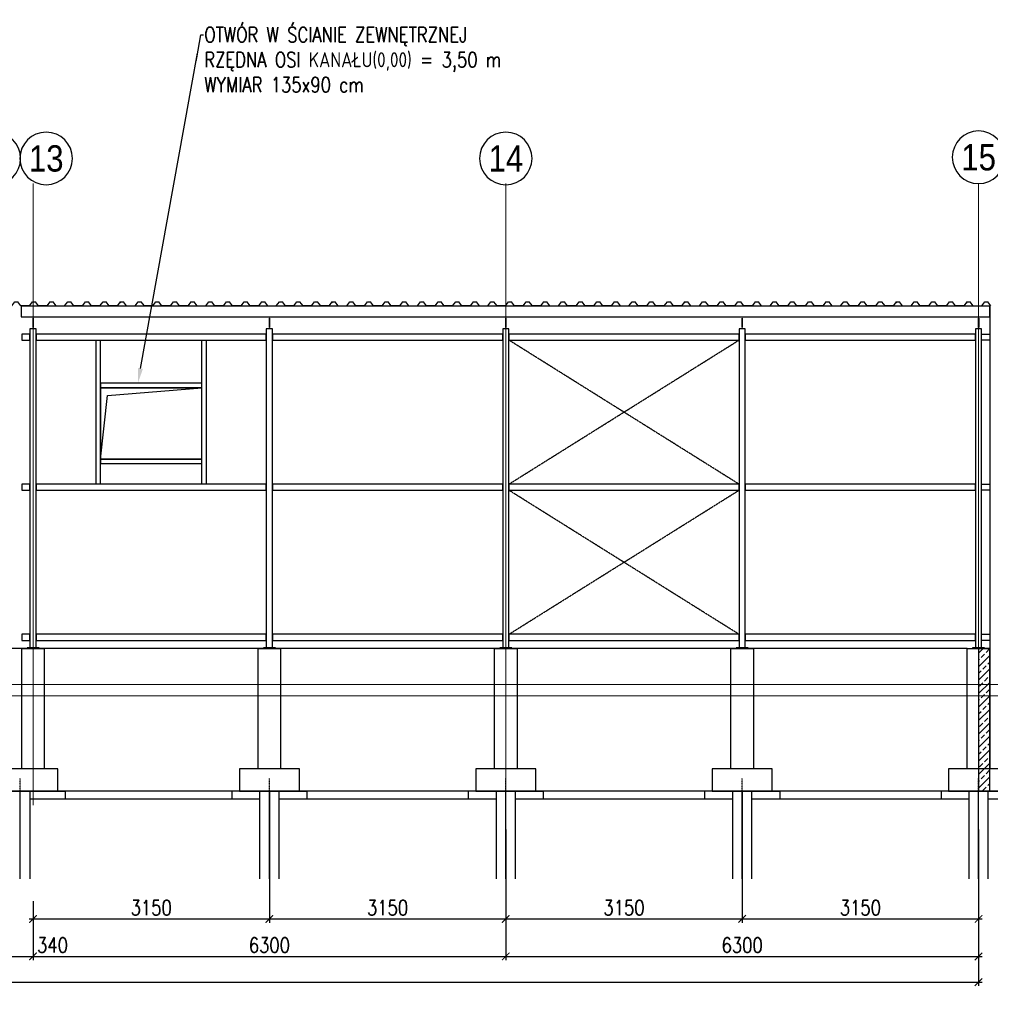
# Model space of a CAD drawing. Header units: millimetres. Extents: x -374129 to 1163271, y -112652 to 695637.
# Tile 242 of 256: x 57543 to 70477, y 51063 to 64180. Entities that reach past the tile are written whole.
import ezdxf
from ezdxf import colors
from ezdxf.entities.mleader import LeaderData, LeaderLine
from ezdxf.enums import TextEntityAlignment as Align
from ezdxf.math import Vec2, Vec3

# ---------------------------------------------------------------- set-up
doc = ezdxf.new("R2010")
doc.units = ezdxf.units.MM
doc.header["$PDMODE"] = 4
doc.linetypes.add('ACAD_ISO04W100', pattern=[30, 24, -3, 0, -3])
doc.linetypes.add('rcad -.-', pattern=[18, 12, -3, 0, -3])
doc.layers.add('A_HATCH', color=251, linetype='Continuous', lineweight=0)
doc.layers.add('KRT_osie', color=55, linetype='ACAD_ISO04W100', lineweight=18)
for name, color, linetype in [('KRT_fund', 3, 'Continuous'), ('KRT_izolacje', 252, 'Continuous'), ('KRT_kreskowanie', 252, 'Continuous'), ('KRT_opisy', 146, 'Continuous'), ('KRT_osie_budopis', 1, 'Continuous'), ('KRT_pale', 7, 'Continuous'), ('KRT_sciany', 2, 'Continuous'), ('KRT_stal', 4, 'Continuous'), ('KRT_technologia', 30, 'Continuous'), ('KRT_wymiary', 4, 'Continuous'), ('KRT_wymiary_100', 4, 'Continuous')]:
    doc.layers.add(name, color=color, linetype=linetype)
doc.styles.add('biuro 1', font='arial.ttf')
doc.styles.add('WYMIAR', font='romans.shx', dxfattribs={"width": 0.8})
doc.linetypes.add('podbeton', pattern='A,0.3,-0.1,[131,ltypeshp.shx,S=0.1,R=0,X=-0.1,Y=0],-0.1,0.3', length=0.8)
doc.linetypes.add('ZIGZAG', pattern='A,0.0001,-0.2,[131,ltypeshp.shx,S=0.2,R=0,X=-0.2,Y=0],-0.4,[131,ltypeshp.shx,S=0.2,R=180,X=0.2,Y=0],-0.2', length=0.8001)
doc.dimstyles.new('KRT_1-100', dxfattribs={"dimscale": 100, "dimtxt": 2, "dimasz": 1, "dimexe": 0.5, "dimexo": 0, "dimgap": 0.5, "dimtad": 1, "dimdec": 1, "dimrnd": 0.1, "dimzin": 9, "dimdsep": 46, "dimtxsty": 'WYMIAR', "dimblk": 'ARCHTICK', "dimcen": 0.09, "dimdle": 0.5, "dimclrd": 1, "dimclre": 252, "dimclrt": 256, "dimadec": 0, "dimazin": 0, "dimtfac": 1, "dimtdec": 1, "dimtmove": 0, "dimatfit": 3, "dimfxl": 1, "dimtolj": 1, "dimtzin": 0, "dimarcsym": 0})

# ---------------------------------------------------------------- blocks, each defined once
blk = doc.blocks.new('opis_osi')
at = {"linetype": 'Continuous'}
for start, end in [(90, 180), (0, 90), (180, 270), (270, 0)]:
    blk.add_arc((0, -37.5), 35, start, end, dxfattribs=at)
at = {"color": 0, "linetype": 'Continuous', "style": 'biuro 1', "width": 0.85}
blk.add_attdef('AA', text='', height=35, dxfattribs=at).set_placement((0.1, -37.5), align=Align.MIDDLE_CENTER)
blk = doc.blocks.new('pale300')
at = {"color": 1, "linetype": 'rcad -.-', "ltscale": 0.2}
blk.add_line((0, -1165), (0, 169), dxfattribs=at)
at = {"color": 6, "linetype": 'ZIGZAG'}
for points in [[(130, -1165), (130, 0)], [(-130, 0), (-130, -1165)]]:
    blk.add_lwpolyline(points, dxfattribs=at)
blk = doc.blocks.new('slup160')
at = {"layer": 'KRT_stal'}
h = blk.add_hatch(color=256, dxfattribs=at)
h.dxf.hatch_style = 1
h.paths.add_polyline_path([(41, 4420), (-41, 4420), (-41, 4413), (-12, 4413, -0.414214), (-3, 4404), (-3, 4276, -0.414214), (-11, 4267), (-41, 4267), (-41, 4260), (41, 4260), (41, 4267), (12, 4267, -0.414214), (2, 4276), (2, 4404, -0.414214), (11, 4413), (41, 4413)])
for p, q in [((-3, 4404), (-3, 4276)), ((2, 4404), (2, 4276))]:
    blk.add_line(p, q, dxfattribs=at)
for points in [[(-41, 12), (41, 12), (41, 4260), (-41, 4260)], [(-80, 0), (80, 0), (80, 12), (-80, 12)]]:
    blk.add_lwpolyline(points, close=True, dxfattribs=at)
blk = doc.blocks.new('TR55')
at = {"color": 0}
for p, q in [((-980, 0), (-992, -16)), ((-980, 0), (-940, 0)), ((-900, -55), (-940, 0)), ((-786, -55), (-745, 0)), ((-745, 0), (-705, 0)), ((-664, -55), (-705, 0)), ((-550, -55), (-510, 0)), ((-510, 0), (-470, 0)), ((-430, -55), (-470, 0)), ((-316, -55), (-275, 0)), ((-275, 0), (-235, 0)), ((-194, -55), (-235, 0)), ((-80, -55), (-40, 0)), ((-40, 0), (0, 0)), ((-900, -55), (-786, -55)), ((-550, -55), (-664, -55)), ((-316, -55), (-430, -55)), ((-80, -55), (-194, -55))]:
    blk.add_line(p, q, dxfattribs=at)
blk = doc.blocks.new('_ArchTick')
at = {"color": 0, "linetype": 'ByBlock', "const_width": 0.15}
blk.add_lwpolyline([(-0.5, -0.5), (0.5, 0.5)], dxfattribs=at)
blk = doc.blocks.new('*D339')
at = {"layer": 'Defpoints', "color": 0, "transparency": 16777216}
for p in [(57720, 52435), (64020, 52443), (64020, 51701)]:
    blk.add_point(p, dxfattribs=at)
at = {"layer": 'KRT_wymiary_100', "color": 252, "lineweight": -2, "transparency": 16777216}
for p, q in [((57720, 52435), (57720, 51651)), ((64020, 52443), (64020, 51651))]:
    blk.add_line(p, q, dxfattribs=at)
at = {"layer": 'KRT_wymiary_100', "color": 1, "lineweight": -2, "transparency": 16777216}
blk.add_line((57670, 51701), (64070, 51701), dxfattribs=at)
at = {"layer": 'KRT_wymiary_100', "color": 1, "lineweight": -2, "transparency": 16777216, "xscale": 100, "yscale": 100, "zscale": 100, "rotation": 180}
blk.add_blockref('_ArchTick', (57720, 51701), dxfattribs=at)
at = {"layer": 'KRT_wymiary_100', "color": 1, "lineweight": -2, "transparency": 16777216, "xscale": 100, "yscale": 100, "zscale": 100}
blk.add_blockref('_ArchTick', (64020, 51701), dxfattribs=at)
at = {"layer": 'KRT_wymiary_100', "transparency": 16777216, "insert": (60870, 51851), "char_height": 200, "attachment_point": 5, "style": 'WYMIAR'}
blk.add_mtext('\\A1;6300', dxfattribs=at)
blk = doc.blocks.new('*D340')
at = {"layer": 'Defpoints', "color": 0, "transparency": 16777216}
for p in [(60870, 53902), (57720, 52425), (60870, 52200)]:
    blk.add_point(p, dxfattribs=at)
at = {"layer": 'KRT_wymiary_100', "color": 252, "lineweight": -2, "transparency": 16777216}
for p, q in [((60870, 53902), (60870, 52150)), ((57720, 52425), (57720, 52150))]:
    blk.add_line(p, q, dxfattribs=at)
at = {"layer": 'KRT_wymiary_100', "color": 1, "lineweight": -2, "transparency": 16777216}
blk.add_line((57670, 52200), (60920, 52200), dxfattribs=at)
at = {"layer": 'KRT_wymiary_100', "color": 1, "lineweight": -2, "transparency": 16777216, "xscale": 100, "yscale": 100, "zscale": 100, "rotation": 180}
blk.add_blockref('_ArchTick', (57720, 52200), dxfattribs=at)
at = {"layer": 'KRT_wymiary_100', "color": 1, "lineweight": -2, "transparency": 16777216, "xscale": 100, "yscale": 100, "zscale": 100}
blk.add_blockref('_ArchTick', (60870, 52200), dxfattribs=at)
at = {"layer": 'KRT_wymiary_100', "transparency": 16777216, "insert": (59295, 52350), "char_height": 200, "attachment_point": 5, "style": 'WYMIAR'}
blk.add_mtext('\\A1;3150', dxfattribs=at)
blk = doc.blocks.new('*D341')
at = {"layer": 'Defpoints', "color": 0, "transparency": 16777216}
for p in [(60870, 53902), (64020, 53390), (64020, 52200)]:
    blk.add_point(p, dxfattribs=at)
at = {"layer": 'KRT_wymiary_100', "color": 252, "lineweight": -2, "transparency": 16777216}
for p, q in [((60870, 53902), (60870, 52150)), ((64020, 53390), (64020, 52150))]:
    blk.add_line(p, q, dxfattribs=at)
at = {"layer": 'KRT_wymiary_100', "color": 1, "lineweight": -2, "transparency": 16777216}
blk.add_line((60820, 52200), (64070, 52200), dxfattribs=at)
at = {"layer": 'KRT_wymiary_100', "color": 1, "lineweight": -2, "transparency": 16777216, "xscale": 100, "yscale": 100, "zscale": 100, "rotation": 180}
blk.add_blockref('_ArchTick', (60870, 52200), dxfattribs=at)
at = {"layer": 'KRT_wymiary_100', "color": 1, "lineweight": -2, "transparency": 16777216, "xscale": 100, "yscale": 100, "zscale": 100}
blk.add_blockref('_ArchTick', (64020, 52200), dxfattribs=at)
at = {"layer": 'KRT_wymiary_100', "transparency": 16777216, "insert": (62445, 52350), "char_height": 200, "attachment_point": 5, "style": 'WYMIAR'}
blk.add_mtext('\\A1;3150', dxfattribs=at)
blk = doc.blocks.new('*D342')
at = {"layer": 'Defpoints', "color": 0, "transparency": 16777216}
for p in [(64020, 52435), (70320, 52443), (70320, 51701)]:
    blk.add_point(p, dxfattribs=at)
at = {"layer": 'KRT_wymiary_100', "color": 252, "lineweight": -2, "transparency": 16777216}
for p, q in [((64020, 52435), (64020, 51651)), ((70320, 52443), (70320, 51651))]:
    blk.add_line(p, q, dxfattribs=at)
at = {"layer": 'KRT_wymiary_100', "color": 1, "lineweight": -2, "transparency": 16777216}
blk.add_line((63970, 51701), (70370, 51701), dxfattribs=at)
at = {"layer": 'KRT_wymiary_100', "color": 1, "lineweight": -2, "transparency": 16777216, "xscale": 100, "yscale": 100, "zscale": 100, "rotation": 180}
blk.add_blockref('_ArchTick', (64020, 51701), dxfattribs=at)
at = {"layer": 'KRT_wymiary_100', "color": 1, "lineweight": -2, "transparency": 16777216, "xscale": 100, "yscale": 100, "zscale": 100}
blk.add_blockref('_ArchTick', (70320, 51701), dxfattribs=at)
at = {"layer": 'KRT_wymiary_100', "transparency": 16777216, "insert": (67170, 51851), "char_height": 200, "attachment_point": 5, "style": 'WYMIAR'}
blk.add_mtext('\\A1;6300', dxfattribs=at)
blk = doc.blocks.new('*D343')
at = {"layer": 'Defpoints', "color": 0, "transparency": 16777216}
for p in [(67170, 53902), (64020, 52425), (67170, 52200)]:
    blk.add_point(p, dxfattribs=at)
at = {"layer": 'KRT_wymiary_100', "color": 252, "lineweight": -2, "transparency": 16777216}
for p, q in [((67170, 53902), (67170, 52150)), ((64020, 52425), (64020, 52150))]:
    blk.add_line(p, q, dxfattribs=at)
at = {"layer": 'KRT_wymiary_100', "color": 1, "lineweight": -2, "transparency": 16777216}
blk.add_line((63970, 52200), (67220, 52200), dxfattribs=at)
at = {"layer": 'KRT_wymiary_100', "color": 1, "lineweight": -2, "transparency": 16777216, "xscale": 100, "yscale": 100, "zscale": 100, "rotation": 180}
blk.add_blockref('_ArchTick', (64020, 52200), dxfattribs=at)
at = {"layer": 'KRT_wymiary_100', "color": 1, "lineweight": -2, "transparency": 16777216, "xscale": 100, "yscale": 100, "zscale": 100}
blk.add_blockref('_ArchTick', (67170, 52200), dxfattribs=at)
at = {"layer": 'KRT_wymiary_100', "transparency": 16777216, "insert": (65595, 52350), "char_height": 200, "attachment_point": 5, "style": 'WYMIAR'}
blk.add_mtext('\\A1;3150', dxfattribs=at)
blk = doc.blocks.new('*D344')
at = {"layer": 'Defpoints', "color": 0, "transparency": 16777216}
for p in [(67170, 53902), (70320, 53390), (70320, 52200)]:
    blk.add_point(p, dxfattribs=at)
at = {"layer": 'KRT_wymiary_100', "color": 252, "lineweight": -2, "transparency": 16777216}
for p, q in [((67170, 53902), (67170, 52150)), ((70320, 53390), (70320, 52150))]:
    blk.add_line(p, q, dxfattribs=at)
at = {"layer": 'KRT_wymiary_100', "color": 1, "lineweight": -2, "transparency": 16777216}
blk.add_line((67120, 52200), (70370, 52200), dxfattribs=at)
at = {"layer": 'KRT_wymiary_100', "color": 1, "lineweight": -2, "transparency": 16777216, "xscale": 100, "yscale": 100, "zscale": 100, "rotation": 180}
blk.add_blockref('_ArchTick', (67170, 52200), dxfattribs=at)
at = {"layer": 'KRT_wymiary_100', "color": 1, "lineweight": -2, "transparency": 16777216, "xscale": 100, "yscale": 100, "zscale": 100}
blk.add_blockref('_ArchTick', (70320, 52200), dxfattribs=at)
at = {"layer": 'KRT_wymiary_100', "transparency": 16777216, "insert": (68745, 52350), "char_height": 200, "attachment_point": 5, "style": 'WYMIAR'}
blk.add_mtext('\\A1;3150', dxfattribs=at)
blk = doc.blocks.new('*D345')
at = {"layer": 'Defpoints', "color": 0, "transparency": 16777216}
for p in [(57380, 52443), (57720, 51927), (57720, 51701)]:
    blk.add_point(p, dxfattribs=at)
at = {"layer": 'KRT_wymiary_100', "color": 252, "lineweight": -2, "transparency": 16777216}
for p, q in [((57380, 52443), (57380, 51651)), ((57720, 51927), (57720, 51651))]:
    blk.add_line(p, q, dxfattribs=at)
at = {"layer": 'KRT_wymiary_100', "color": 1, "lineweight": -2, "transparency": 16777216}
blk.add_line((57330, 51701), (57770, 51701), dxfattribs=at)
at = {"layer": 'KRT_wymiary_100', "color": 1, "lineweight": -2, "transparency": 16777216, "xscale": 100, "yscale": 100, "zscale": 100, "rotation": 180}
blk.add_blockref('_ArchTick', (57380, 51701), dxfattribs=at)
at = {"layer": 'KRT_wymiary_100', "color": 1, "lineweight": -2, "transparency": 16777216, "xscale": 100, "yscale": 100, "zscale": 100}
blk.add_blockref('_ArchTick', (57720, 51701), dxfattribs=at)
at = {"layer": 'KRT_wymiary_100', "transparency": 16777216, "insert": (57980, 51851), "char_height": 200, "attachment_point": 5, "style": 'WYMIAR'}
blk.add_mtext('\\A1;340', dxfattribs=at)
blk = doc.blocks.new('*D376')
at = {"layer": 'Defpoints', "color": 0, "transparency": 16777216}
for p in [(-150, 52111), (70320, 51863), (70320, 51359)]:
    blk.add_point(p, dxfattribs=at)
at = {"layer": 'KRT_wymiary', "color": 252, "lineweight": -2, "transparency": 16777216}
for p, q in [((-150, 52111), (-150, 51309)), ((70320, 51863), (70320, 51309))]:
    blk.add_line(p, q, dxfattribs=at)
at = {"layer": 'KRT_wymiary', "color": 1, "lineweight": -2, "transparency": 16777216}
blk.add_line((-200, 51359), (70370, 51359), dxfattribs=at)
at = {"layer": 'KRT_wymiary', "color": 1, "lineweight": -2, "transparency": 16777216, "xscale": 100, "yscale": 100, "zscale": 100, "rotation": 180}
blk.add_blockref('_ArchTick', (-150, 51359), dxfattribs=at)
at = {"layer": 'KRT_wymiary', "color": 1, "lineweight": -2, "transparency": 16777216, "xscale": 100, "yscale": 100, "zscale": 100}
blk.add_blockref('_ArchTick', (70320, 51359), dxfattribs=at)
at = {"layer": 'KRT_wymiary', "transparency": 16777216, "insert": (35085, 51509), "char_height": 200, "attachment_point": 5, "style": 'WYMIAR'}
blk.add_mtext('\\A1;70470', dxfattribs=at)

msp = doc.modelspace()

# ---------------------------------------------------------------- linework, layer by layer
at = {"layer": 'A_HATCH', "color": 3}
msp.add_line((0, 55321.74), (70851.38, 55321.74), dxfattribs=at)
at = {"layer": 'A_HATCH', "color": 1}
msp.add_line((0, 55171.74), (70851.38, 55171.74), dxfattribs=at)
at = {"layer": 'KRT_fund', "color": 1, "linetype": 'ACAD_ISO04W100', "ltscale": 0.2}
for p, q in [((67129, 57991.74), (64061, 59911.74)), ((64061, 57991.74), (67129, 59911.74)), ((64061, 55991.74), (67129, 57911.74)), ((67129, 55991.74), (64061, 57911.74))]:
    msp.add_line(p, q, dxfattribs=at)
at = {"layer": 'KRT_izolacje', "color": 8}
for p, q in [((70167.82, 60421.74), (70155.96, 60405.63)), ((70167.82, 60421.74), (70207.82, 60421.74)), ((70248.32, 60366.74), (70207.82, 60421.74)), ((70248.32, 60366.74), (70362.32, 60366.74)), ((70362.32, 60366.74), (70402.82, 60421.74)), ((70402.82, 60421.74), (70442.82, 60421.74)), ((70483.32, 60366.74), (70442.82, 60421.74)), ((70469.5, 60362.79), (70469.5, 55732.84))]:
    msp.add_line(p, q, dxfattribs=at)
at = {"layer": 'KRT_sciany', "color": 2}
for p, q in [((70170, 55801.74), (150, 55801.74)), ((70720, 53901.74), (400, 53901.74))]:
    msp.add_line(p, q, dxfattribs=at)
at = {"layer": 'KRT_stal'}
msp.add_lwpolyline([(57560, 60221.74), (70469.5, 60221.74), (70469.5, 60361.74), (57560, 60361.74)], close=True, dxfattribs=at)
at = {"layer": 'KRT_stal', "color": 1}
for points in [[(57570, 59911.74), (57679, 59911.74), (57679, 59991.74), (57570, 59991.74)], [(57761, 59911.74), (60829, 59911.74), (60829, 59991.74), (57761, 59991.74)], [(60911, 59911.74), (63979, 59911.74), (63979, 59991.74), (60911, 59991.74)], [(64061, 59911.74), (67129, 59911.74), (67129, 59991.74), (64061, 59991.74)], [(67211, 59911.74), (70279, 59911.74), (70279, 59991.74), (67211, 59991.74)], [(70469.5, 59911.74), (70360.5, 59911.74), (70360.5, 59991.74), (70469.5, 59991.74)], [(58620, 58266.74), (59970, 58266.74), (59970, 58326.74), (58620, 58326.74)], [(57570, 57911.74), (57679, 57911.74), (57679, 57991.74), (57570, 57991.74)], [(57761, 57911.74), (60829, 57911.74), (60829, 57991.74), (57761, 57991.74)], [(60911, 57911.74), (63979, 57911.74), (63979, 57991.74), (60911, 57991.74)], [(64061, 57911.74), (67129, 57911.74), (67129, 57991.74), (64061, 57991.74)], [(67211, 57911.74), (70279, 57911.74), (70279, 57991.74), (67211, 57991.74)], [(70469.5, 57911.74), (70360.5, 57911.74), (70360.5, 57991.74), (70469.5, 57991.74)], [(57570, 55911.74), (57679, 55911.74), (57679, 55991.74), (57570, 55991.74)], [(57761, 55911.74), (60829, 55911.74), (60829, 55991.74), (57761, 55991.74)], [(60911, 55911.74), (63979, 55911.74), (63979, 55991.74), (60911, 55991.74)], [(64061, 55911.74), (67129, 55911.74), (67129, 55991.74), (64061, 55991.74)], [(67211, 55911.74), (70279, 55911.74), (70279, 55991.74), (67211, 55991.74)], [(70469.5, 55911.74), (70360.5, 55911.74), (70360.5, 55991.74), (70469.5, 55991.74)]]:
    msp.add_lwpolyline(points, close=True, dxfattribs=at)
at = {"layer": 'KRT_technologia'}
msp.add_line((58620, 58326.74), (58714.71, 59173.94), dxfattribs=at)

# ---------------------------------------------------------------- block references
at = {"layer": 'KRT_izolacje', "color": 8}
for p in [(57987.82, 60421.74), (58927.82, 60421.74), (59867.82, 60421.74), (60807.82, 60421.74), (61747.82, 60421.74), (62687.82, 60421.74), (63627.82, 60421.74), (64567.82, 60421.74), (65507.82, 60421.74), (66447.82, 60421.74), (67387.82, 60421.74), (68327.82, 60421.74), (69267.82, 60421.74), (70207.82, 60421.74)]:
    msp.add_blockref('TR55', p, dxfattribs=at)
at = {"layer": 'KRT_osie_budopis', "color": 3, "xscale": 10, "yscale": 10, "zscale": 10}
for p, values in [((57205, 62706.63), {'AA': '12'}), ((57895, 62706.63), {'AA': '13'}), ((64020, 62706.63), {'AA': '14'}), ((70320, 62722.09), {'AA': '15'})]:
    msp.add_blockref('opis_osi', p, dxfattribs=at).add_auto_attribs(values)
at = {"layer": 'KRT_stal'}
for p in [(57720, 55801.74), (60870, 55801.74), (64020, 55801.74), (67170, 55801.74), (70320, 55801.74)]:
    msp.add_blockref('slup160', p, dxfattribs=at)

# ---------------------------------------------------------------- leaders
at = {"layer": 'KRT_opisy', "color": 1}
ml = msp.add_multileader_mtext('Standard', dxfattribs=at)
ml.set_content('\\C54;POZ.3.5 STĘŻENIE ŚCIENNE ', style='WYMIAR')
ml.set_leader_properties()
ml.build(insert=Vec2(0, 0))
ml.multileader.update_dxf_attribs({"dogleg_length": 0.36, "arrow_head_size": 200, "scale": 100})
ctx = ml.context
ctx.base_point, ctx.scale, ctx.char_height, ctx.arrow_head_size, ctx.landing_gap_size, ctx.plane_origin = Vec3(4529.42, 61665.82), 100, 180, 200, 9, Vec3(-37440.97, -20773.81)
notes = []
notes.append((ctx, [(0, (1, 1, 0), (4493.42, 61665.82), (1, 0), 36, [(0, [(3495.35, 59721.27)], 0, [])])]))
ctx.mtext.insert, ctx.mtext.width, ctx.mtext.defined_height, ctx.mtext.flow_direction = Vec3(4538.42, 61755.82), 2657.9479, 1300.46, 5
ml = msp.add_multileader_mtext('Standard', dxfattribs=at)
ml.set_content('\\C54;POZ.3.0 BLACHA TRAPEZOWA {\\H0.8x;\\C6;\\P}\\C6;TR50.260.1038 gr.0,6 NEGATYW, BALEXMETAL ', style='WYMIAR')
ml.set_leader_properties()
ml.build(insert=Vec2(0, 0))
ml.multileader.update_dxf_attribs({"dogleg_length": 0.36, "arrow_head_size": 200, "scale": 100})
ctx = ml.context
ctx.base_point, ctx.scale, ctx.char_height, ctx.arrow_head_size, ctx.landing_gap_size, ctx.plane_origin = Vec3(27225.3, 61541.21), 100, 180, 200, 9, Vec3(-5530.01, -24015.67)
notes.append((ctx, [(0, (1, 1, 0), (26977.76, 61541.21), (1, 0), 247.54, [(1, [(24132.13, 59179.47)], 0, [])])]))
ctx.mtext.insert, ctx.mtext.width, ctx.mtext.defined_height, ctx.mtext.flow_direction = Vec3(27234.3, 61661.21), 5639.0794, 1400.46, 5
ml = msp.add_multileader_mtext('Standard', dxfattribs=at)
ml.set_content('{\\C2;POZ.3.3 PŁATEW DACHOWA}', style='WYMIAR')
ml.set_leader_properties()
ml.build(insert=Vec2(0, 0))
ml.multileader.update_dxf_attribs({"dogleg_length": 0.36, "arrow_head_size": 200, "scale": 100})
ctx = ml.context
ctx.base_point, ctx.scale, ctx.char_height, ctx.arrow_head_size, ctx.landing_gap_size, ctx.plane_origin = Vec3(16991.4, 61306.69), 100, 180, 200, 9, Vec3(-21279.78, -21222.93)
notes.append((ctx, [(0, (1, 1, 0), (16955.4, 61306.69), (1, 0), 36, [(0, [(16049.38, 60301.19)], 0, [])])]))
ctx.mtext.insert, ctx.mtext.width, ctx.mtext.defined_height, ctx.mtext.flow_direction = Vec3(17000.4, 61396.69), 2657.9479, 1300.46, 5
ml = msp.add_multileader_mtext('Standard', dxfattribs=at)
ml.set_content('{\\C2;POZ.3.1 SŁUP STALOWY IPE160}', style='WYMIAR')
ml.set_leader_properties()
ml.build(insert=Vec2(0, 0))
ml.multileader.update_dxf_attribs({"dogleg_length": 0.36, "arrow_head_size": 200, "scale": 100})
ctx = ml.context
ctx.base_point, ctx.scale, ctx.char_height, ctx.arrow_head_size, ctx.landing_gap_size, ctx.plane_origin = Vec3(16602.1, 58975.51), 100, 180, 200, 9, Vec3(-19791.88, -23040.01)
notes.append((ctx, [(0, (1, 1, 0), (16566.1, 58975.51), (1, 0), 36, [(1, [(15709, 59669.05)], 0, [])])]))
ctx.mtext.insert, ctx.mtext.width, ctx.mtext.defined_height, ctx.mtext.flow_direction = Vec3(16611.1, 59065.51), 1971.2586, 1300.46, 5
ml = msp.add_multileader_mtext('Standard', dxfattribs=at)
ml.set_content('\\C54;POZ.3.4 RYGLE ŚCIENNE ', style='WYMIAR')
ml.set_leader_properties()
ml.build(insert=Vec2(0, 0))
ml.multileader.update_dxf_attribs({"dogleg_length": 0.36, "arrow_head_size": 200, "scale": 100})
ctx = ml.context
ctx.base_point, ctx.scale, ctx.char_height, ctx.arrow_head_size, ctx.landing_gap_size, ctx.plane_origin = Vec3(16917.43, 56914.92), 100, 180, 200, 9, Vec3(-14345.93, -23638.15)
notes.append((ctx, [(0, (1, 1, 0), (16881.43, 56914.92), (1, 0), 36, [(0, [(16305.52, 55991.74), (16234.42, 57991.74)], 0, [])])]))
ctx.mtext.insert, ctx.mtext.width, ctx.mtext.defined_height, ctx.mtext.flow_direction = Vec3(16926.43, 57004.92), 1754.4091, 1300.46, 5
ml = msp.add_multileader_mtext('Standard', dxfattribs=at)
ml.set_content('\\C54;POZ.1.7 PODWALINA FUNDAMENTOWA 15x190cm', style='WYMIAR')
ml.set_leader_properties()
ml.build(insert=Vec2(0, 0))
ml.multileader.update_dxf_attribs({"dogleg_length": 0.36, "arrow_head_size": 200, "scale": 100})
ctx = ml.context
ctx.base_point, ctx.scale, ctx.char_height, ctx.arrow_head_size, ctx.landing_gap_size, ctx.plane_origin = Vec3(5820.13, 50860.39), 100, 180, 200, 9, Vec3(-30868.89, -28018.32)
notes.append((ctx, [(0, (1, 1, 0), (5784.13, 50860.39), (1, 0), 36, [(1, [(4195.72, 54183.21)], 0, [])])]))
ctx.mtext.insert, ctx.mtext.width, ctx.mtext.defined_height, ctx.mtext.flow_direction = Vec3(5829.13, 50950.39), 3482.7917, 1400.46, 5
for ctx, leaders in notes:
    for number, flags, end, landing, length, lines in leaders:
        leader = LeaderData()
        leader.index, (leader.has_last_leader_line, leader.has_dogleg_vector, leader.attachment_direction) = number, flags
        leader.last_leader_point, leader.dogleg_vector, leader.dogleg_length = Vec3(end), Vec3(landing), length
        for number, points, colour, breaks in lines:
            line = LeaderLine()
            line.index, line.vertices, line.color, line.breaks = number, Vec3.list(points), colors.encode_raw_color(colour), breaks
            leader.lines.append(line)
        ctx.leaders.append(leader)

# ---------------------------------------------------------------- next in the draw order: leaders
ml = msp.add_multileader_mtext('Standard', dxfattribs=at)
ml.set_content('\\C54;WARSTWY GRUNTU WEDŁUG PROJEKTU WZMOCNIENIA PODŁOŻA:\\P\\pi-3,l3,t3;{\\fSymbol|b0|i0|c2|p18;·^I}nB [Po/Pr] gr.40cm\\P{\\fSymbol|b0|i0|c2|p18;·^I}TŁUCZEŃ, ROZKRUSZ BETONOWY gr.30cm\\P{\\fSymbol|b0|i0|c2|p18;·^I}GRUNT RODZIMY \\fArial|b0|i0|c238|p34;\\W1;G\\fSymbol|b0|i0|c2|p18;p\\fArial|b0|i0|c238|p34;/G\\fSymbol|b0|i0|c2|p18;p\\fArial|b0|i0|c238|p34;z pl/tpl', style='WYMIAR')
ml.set_leader_properties()
ml.build(insert=Vec2(0, 0))
ml.multileader.update_dxf_attribs({"text_left_attachment_type": 6, "text_right_attachment_type": 6, "dogleg_length": 0.36, "arrow_head_size": 200, "scale": 100})
ctx = ml.context
ctx.base_point, ctx.scale, ctx.char_height, ctx.arrow_head_size, ctx.landing_gap_size, ctx.plane_origin = Vec3(-8776.91, 52138.72), 100, 200, 200, 9, Vec3(-44267.87, -29913.25)
ctx.left_attachment, ctx.right_attachment = 6, 6
notes = []
notes.append((ctx, [(0, (1, 1, 0), (-8812.91, 52138.72), (1, 0), 36, [(1, [(-8812.91, 54511.74)], 0, [])])]))
ctx.mtext.insert, ctx.mtext.width, ctx.mtext.defined_height, ctx.mtext.flow_direction = Vec3(-8767.91, 52394.12), 6873.6004, 1534.23, 5
ctx.mtext.has_bg_fill, ctx.mtext.bg_color, ctx.mtext.bg_scale_factor, ctx.mtext.bg_transparency, ctx.mtext.use_window_bg_color = 1, -1027028792, 1.5, 0, 1
for ctx, leaders in notes:
    for number, flags, end, landing, length, lines in leaders:
        leader = LeaderData()
        leader.index, (leader.has_last_leader_line, leader.has_dogleg_vector, leader.attachment_direction) = number, flags
        leader.last_leader_point, leader.dogleg_vector, leader.dogleg_length = Vec3(end), Vec3(landing), length
        for number, points, colour, breaks in lines:
            line = LeaderLine()
            line.index, line.vertices, line.color, line.breaks = number, Vec3.list(points), colors.encode_raw_color(colour), breaks
            leader.lines.append(line)
        ctx.leaders.append(leader)

# ---------------------------------------------------------------- next in the draw order: hatches: boundary and pattern name
at = {"layer": 'KRT_kreskowanie'}
h = msp.add_hatch(dxfattribs=at)
h.set_pattern_fill('ANSI33', color=256, scale=20, style=0)
h.set_pattern_definition([(45, (-1958241.25, -536878.08), (-89.802561, 89.802561), []), (45, (-1958151.45, -536878.08), (-89.802561, 89.802561), [63.5, -31.75])])
h.paths.add_polyline_path([(70320, 53901.74), (70470, 53901.74), (70470, 55801.74), (70320, 55801.74)])

# ---------------------------------------------------------------- next in the draw order: linework, layer by layer
at = {"layer": 'KRT_fund', "color": 1, "linetype": 'podbeton'}
for p, q in [((57680, 53801.74), (57880, 53801.74)), ((57850, 53801.74), (58150, 53801.74)), ((58050, 53901.74), (58150, 53901.74)), ((58150, 53901.74), (58150, 53801.74)), ((58150, 53801.74), (60740.04, 53801.74)), ((60370, 53901.74), (60370, 53801.74)), ((60470, 53901.74), (60370, 53901.74)), ((61000, 53801.74), (61370, 53801.74)), ((61270, 53901.74), (61370, 53901.74)), ((61370, 53901.74), (61370, 53801.74)), ((61370, 53801.74), (63890.04, 53801.74)), ((63520, 53901.74), (63520, 53801.74)), ((63620, 53901.74), (63520, 53901.74)), ((63520, 53901.74), (63520, 53801.74)), ((63620, 53901.74), (63520, 53901.74)), ((64150, 53801.74), (64520, 53801.74)), ((64150, 53801.74), (64520, 53801.74)), ((64420, 53901.74), (64520, 53901.74)), ((64420, 53901.74), (64520, 53901.74)), ((64520, 53901.74), (64520, 53801.74)), ((64520, 53901.74), (64520, 53801.74)), ((64520, 53801.74), (67040.04, 53801.74)), ((66670, 53901.74), (66670, 53801.74)), ((66770, 53901.74), (66670, 53901.74)), ((66670, 53901.74), (66670, 53801.74)), ((66770, 53901.74), (66670, 53901.74)), ((67300, 53801.74), (67670, 53801.74)), ((67300, 53801.74), (67670, 53801.74)), ((67570, 53901.74), (67670, 53901.74)), ((67570, 53901.74), (67670, 53901.74)), ((67670, 53901.74), (67670, 53801.74)), ((67670, 53901.74), (67670, 53801.74)), ((67670, 53801.74), (70190.04, 53801.74)), ((69820, 53901.74), (69820, 53801.74)), ((69920, 53901.74), (69820, 53901.74)), ((70450, 53801.74), (70820, 53801.74))]:
    msp.add_line(p, q, dxfattribs=at)
at = {"layer": 'KRT_fund', "color": 2}
for points in [[(57570, 54201.74), (57570, 55801.74), (57870, 55801.74), (57870, 54201.74)], [(60720, 54201.74), (60720, 55801.74), (61020, 55801.74), (61020, 54201.74)], [(63870, 54201.74), (63870, 55801.74), (64170, 55801.74), (64170, 54201.74)], [(63870, 54201.74), (63870, 55801.74), (64170, 55801.74), (64170, 54201.74)], [(67020, 54201.74), (67020, 55801.74), (67320, 55801.74), (67320, 54201.74)], [(67020, 54201.74), (67020, 55801.74), (67320, 55801.74), (67320, 54201.74)], [(70170, 54201.74), (70170, 55801.74), (70470, 55801.74), (70470, 54201.74)], [(70320, 53901.74), (70470, 53901.74), (70470, 55801.74), (70320, 55801.74)], [(58050, 53901.74), (58050, 54201.74), (57050, 54201.74), (57050, 53901.74)], [(61270, 53901.74), (61270, 54201.74), (60470, 54201.74), (60470, 53901.74)], [(64420, 53901.74), (64420, 54201.74), (63620, 54201.74), (63620, 53901.74)], [(64420, 53901.74), (64420, 54201.74), (63620, 54201.74), (63620, 53901.74)], [(67570, 53901.74), (67570, 54201.74), (66770, 54201.74), (66770, 53901.74)], [(67570, 53901.74), (67570, 54201.74), (66770, 54201.74), (66770, 53901.74)], [(70720, 53901.74), (70720, 54201.74), (69920, 54201.74), (69920, 53901.74)]]:
    msp.add_lwpolyline(points, close=True, dxfattribs=at)
at = {"layer": 'KRT_osie', "ltscale": 0.5}
for p, q in [((57720, 61997.09), (57720, 53714.43)), ((57720, 61997.09), (57720, 53714.43)), ((64020, 61997.09), (64020, 53714.43)), ((64020, 61997.09), (64020, 53714.43)), ((70320, 61997.09), (70320, 53714.43)), ((70320, 61997.09), (70320, 53714.43))]:
    msp.add_line(p, q, dxfattribs=at)

# ---------------------------------------------------------------- next in the draw order: block references
at = {"layer": 'KRT_pale'}
for p in [(57550.02, 53901.74), (60870.02, 53901.74), (64020.02, 53901.74), (64020.02, 53901.74), (67170.02, 53901.74), (67170.02, 53901.74), (70320.02, 53901.74)]:
    msp.add_blockref('pale300', p, dxfattribs=at)

# ---------------------------------------------------------------- next in the draw order: dimensions: what is measured, and where the dimension line sits
at = {"layer": 'KRT_wymiary'}
dim = msp.add_linear_dim(base=(70320, 51359.04), p1=(-150, 52110.95), p2=(70320, 51862.55), dimstyle='KRT_1-100', dxfattribs=at)
dim.commit()
dim.dimension.update_dxf_attribs({"geometry": '*D376', "text_midpoint": (35085, 51509.04)})
at = {"layer": 'KRT_wymiary_100'}
for base, p1, p2, picture, middle in [((60870, 52200.11), (57720, 52425.47), (60870, 53901.74), '*D340', (59295, 52350.11)), ((64020, 52200.11), (60870, 53901.74), (64020, 53389.91), '*D341', (62445, 52350.11)), ((67170, 52200.11), (64020, 52425.47), (67170, 53901.74), '*D343', (65595, 52350.11)), ((70320, 52200.11), (67170, 53901.74), (70320, 53389.91), '*D344', (68745, 52350.11))]:
    dim = msp.add_linear_dim(base=base, p1=p1, p2=p2, dimstyle='KRT_1-100', dxfattribs=at)
    dim.commit()
    dim.dimension.update_dxf_attribs({"geometry": picture, "text_midpoint": middle})
dim = msp.add_linear_dim(base=(57720, 51701.16), p1=(57380, 52443.43), p2=(57720, 51927.03), dimstyle='KRT_1-100', override={"dimtmove": 1}, dxfattribs=at)
dim.commit()
dim.dimension.update_dxf_attribs({"geometry": '*D345', "text_midpoint": (57980.1, 51701.16), "dimtype": 160})
for base, p1, p2, picture, middle in [((64020, 51701.16), (57720, 52435.05), (64020, 52443.43), '*D339', (60870, 51851.16)), ((70320, 51701.16), (64020, 52435.05), (70320, 52443.43), '*D342', (67170, 51851.16))]:
    dim = msp.add_linear_dim(base=base, p1=p1, p2=p2, dimstyle='KRT_1-100', override={"dimtmove": 1}, dxfattribs=at)
    dim.commit()
    dim.dimension.update_dxf_attribs({"geometry": picture, "text_midpoint": middle})

# ---------------------------------------------------------------- next in the draw order: leaders
at = {"layer": 'KRT_opisy', "color": 1}
ml = msp.add_multileader_mtext('Standard', dxfattribs=at)
ml.set_content('\\C54;OTWÓR W ŚCIANIE ZEWNĘTRZNEJ\\PRZĘDNA OSI KANAŁU(0,00) = 3,50 m\\PWYMIAR 135x90 cm\\fArial|b0|i0|c238|p34;\\W1; ', style='WYMIAR')
ml.set_leader_properties()
ml.build(insert=Vec2(0, 0))
ml.multileader.update_dxf_attribs({"text_right_attachment_type": 6, "dogleg_length": 0.36, "arrow_head_size": 200, "scale": 100})
ctx = ml.context
ctx.base_point, ctx.scale, ctx.char_height, ctx.arrow_head_size, ctx.landing_gap_size, ctx.plane_origin = Vec3(8574.05, 63979.87), 100, 200, 200, 9, Vec3(-21732.78, -29195.3)
ctx.right_attachment = 6
notes = []
notes.append((ctx, [(0, (1, 1, 0), (8538.05, 63979.87), (1, 0), 36, [(1, [(7696.68, 59336.74)], 0, [])])]))
ctx.mtext.insert, ctx.mtext.width, ctx.mtext.defined_height, ctx.mtext.flow_direction = Vec3(8583.05, 64079.87), 5076.6338, 1534.23, 5
ctx.mtext.has_bg_fill, ctx.mtext.bg_color, ctx.mtext.bg_scale_factor, ctx.mtext.bg_transparency, ctx.mtext.use_window_bg_color = 1, -1027028792, 1.5, 0, 1
for ctx, leaders in notes:
    for number, flags, end, landing, length, lines in leaders:
        leader = LeaderData()
        leader.index, (leader.has_last_leader_line, leader.has_dogleg_vector, leader.attachment_direction) = number, flags
        leader.last_leader_point, leader.dogleg_vector, leader.dogleg_length = Vec3(end), Vec3(landing), length
        for number, points, colour, breaks in lines:
            line = LeaderLine()
            line.index, line.vertices, line.color, line.breaks = number, Vec3.list(points), colors.encode_raw_color(colour), breaks
            leader.lines.append(line)
        ctx.leaders.append(leader)

# ---------------------------------------------------------------- next in the draw order: leaders
ml = msp.add_multileader_mtext('Standard', dxfattribs=at)
ml.set_content('\\C54;OTWÓR W ŚCIANIE ZEWNĘTRZNEJ\\PRZĘDNA OSI KANAŁU(0,00) = 3,50 m\\PWYMIAR 135x90 cm\\fArial|b0|i0|c238|p34;\\W1; ', style='WYMIAR')
ml.set_leader_properties()
ml.build(insert=Vec2(0, 0))
ml.multileader.update_dxf_attribs({"text_right_attachment_type": 6, "dogleg_length": 0.36, "arrow_head_size": 200, "scale": 100})
ctx = ml.context
ctx.base_point, ctx.scale, ctx.char_height, ctx.arrow_head_size, ctx.landing_gap_size, ctx.plane_origin = Vec3(21514.05, 63979.87), 100, 200, 200, 9, Vec3(-8792.78, -29195.3)
ctx.right_attachment = 6
notes = []
notes.append((ctx, [(0, (1, 1, 0), (21478.05, 63979.87), (1, 0), 36, [(1, [(20636.68, 59336.74)], 0, [])])]))
ctx.mtext.insert, ctx.mtext.width, ctx.mtext.defined_height, ctx.mtext.flow_direction = Vec3(21523.05, 64079.87), 5076.6338, 1534.23, 5
ctx.mtext.has_bg_fill, ctx.mtext.bg_color, ctx.mtext.bg_scale_factor, ctx.mtext.bg_transparency, ctx.mtext.use_window_bg_color = 1, -1027028792, 1.5, 0, 1
for ctx, leaders in notes:
    for number, flags, end, landing, length, lines in leaders:
        leader = LeaderData()
        leader.index, (leader.has_last_leader_line, leader.has_dogleg_vector, leader.attachment_direction) = number, flags
        leader.last_leader_point, leader.dogleg_vector, leader.dogleg_length = Vec3(end), Vec3(landing), length
        for number, points, colour, breaks in lines:
            line = LeaderLine()
            line.index, line.vertices, line.color, line.breaks = number, Vec3.list(points), colors.encode_raw_color(colour), breaks
            leader.lines.append(line)
        ctx.leaders.append(leader)

# ---------------------------------------------------------------- next in the draw order: leaders
ml = msp.add_multileader_mtext('Standard', dxfattribs=at)
ml.set_content('\\C54;OTWÓR W ŚCIANIE ZEWNĘTRZNEJ\\PRZĘDNA OSI KANAŁU(0,00) = 3,50 m\\PWYMIAR 135x90 cm\\fArial|b0|i0|c238|p34;\\W1; ', style='WYMIAR')
ml.set_leader_properties()
ml.build(insert=Vec2(0, 0))
ml.multileader.update_dxf_attribs({"text_right_attachment_type": 6, "dogleg_length": 0.36, "arrow_head_size": 200, "scale": 100})
ctx = ml.context
ctx.base_point, ctx.scale, ctx.char_height, ctx.arrow_head_size, ctx.landing_gap_size, ctx.plane_origin = Vec3(40754.05, 63979.87), 100, 200, 200, 9, Vec3(10447.22, -29195.3)
ctx.right_attachment = 6
notes = []
notes.append((ctx, [(0, (1, 1, 0), (40718.05, 63979.87), (1, 0), 36, [(1, [(39876.68, 59336.74)], 0, [])])]))
ctx.mtext.insert, ctx.mtext.width, ctx.mtext.defined_height, ctx.mtext.flow_direction = Vec3(40763.05, 64079.87), 5076.6338, 1534.23, 5
ctx.mtext.has_bg_fill, ctx.mtext.bg_color, ctx.mtext.bg_scale_factor, ctx.mtext.bg_transparency, ctx.mtext.use_window_bg_color = 1, -1027028792, 1.5, 0, 1
for ctx, leaders in notes:
    for number, flags, end, landing, length, lines in leaders:
        leader = LeaderData()
        leader.index, (leader.has_last_leader_line, leader.has_dogleg_vector, leader.attachment_direction) = number, flags
        leader.last_leader_point, leader.dogleg_vector, leader.dogleg_length = Vec3(end), Vec3(landing), length
        for number, points, colour, breaks in lines:
            line = LeaderLine()
            line.index, line.vertices, line.color, line.breaks = number, Vec3.list(points), colors.encode_raw_color(colour), breaks
            leader.lines.append(line)
        ctx.leaders.append(leader)

# ---------------------------------------------------------------- next in the draw order: linework, layer by layer
at = {"layer": 'KRT_stal', "color": 1}
for points in [[(58560, 57991.74), (58560, 59911.74)], [(58620, 57991.74), (58620, 59911.74)]]:
    msp.add_lwpolyline(points, dxfattribs=at)

# ---------------------------------------------------------------- next in the draw order: leaders
at = {"layer": 'KRT_opisy', "color": 1}
ml = msp.add_multileader_mtext('Standard', dxfattribs=at)
ml.set_content('\\C54;OTWÓR W ŚCIANIE ZEWNĘTRZNEJ\\PRZĘDNA OSI KANAŁU(0,00) = 3,50 m\\PWYMIAR 135x90 cm\\fArial|b0|i0|c238|p34;\\W1; ', style='WYMIAR')
ml.set_leader_properties()
ml.build(insert=Vec2(0, 0))
ml.multileader.update_dxf_attribs({"text_right_attachment_type": 6, "dogleg_length": 0.36, "arrow_head_size": 200, "scale": 100})
ctx = ml.context
ctx.base_point, ctx.scale, ctx.char_height, ctx.arrow_head_size, ctx.landing_gap_size, ctx.plane_origin = Vec3(59994.05, 63979.87), 100, 200, 200, 9, Vec3(29687.22, -29195.3)
ctx.right_attachment = 6
notes = []
notes.append((ctx, [(0, (1, 1, 0), (59958.05, 63979.87), (1, 0), 36, [(1, [(59116.68, 59336.74)], 0, [])])]))
ctx.mtext.insert, ctx.mtext.width, ctx.mtext.defined_height, ctx.mtext.flow_direction = Vec3(60003.05, 64079.87), 5076.6338, 1534.23, 5
ctx.mtext.has_bg_fill, ctx.mtext.bg_color, ctx.mtext.bg_scale_factor, ctx.mtext.bg_transparency, ctx.mtext.use_window_bg_color = 1, -1027028792, 1.5, 0, 1
for ctx, leaders in notes:
    for number, flags, end, landing, length, lines in leaders:
        leader = LeaderData()
        leader.index, (leader.has_last_leader_line, leader.has_dogleg_vector, leader.attachment_direction) = number, flags
        leader.last_leader_point, leader.dogleg_vector, leader.dogleg_length = Vec3(end), Vec3(landing), length
        for number, points, colour, breaks in lines:
            line = LeaderLine()
            line.index, line.vertices, line.color, line.breaks = number, Vec3.list(points), colors.encode_raw_color(colour), breaks
            leader.lines.append(line)
        ctx.leaders.append(leader)

# ---------------------------------------------------------------- next in the draw order: linework, layer by layer
at = {"layer": 'KRT_stal', "color": 1}
for points in [[(59970, 57991.74), (59970, 59911.74)], [(60030, 57991.74), (60030, 59911.74)]]:
    msp.add_lwpolyline(points, dxfattribs=at)
msp.add_lwpolyline([(58620, 59276.74), (59970, 59276.74), (59970, 59336.74), (58620, 59336.74)], close=True, dxfattribs=at)
at = {"layer": 'KRT_technologia'}
msp.add_line((58714.71, 59173.94), (59970, 59276.74), dxfattribs=at)
msp.add_lwpolyline([(58620, 58326.74), (59970, 58326.74), (59970, 59276.74), (58620, 59276.74)], close=True, dxfattribs=at)

doc.saveas('drawing.dxf')
